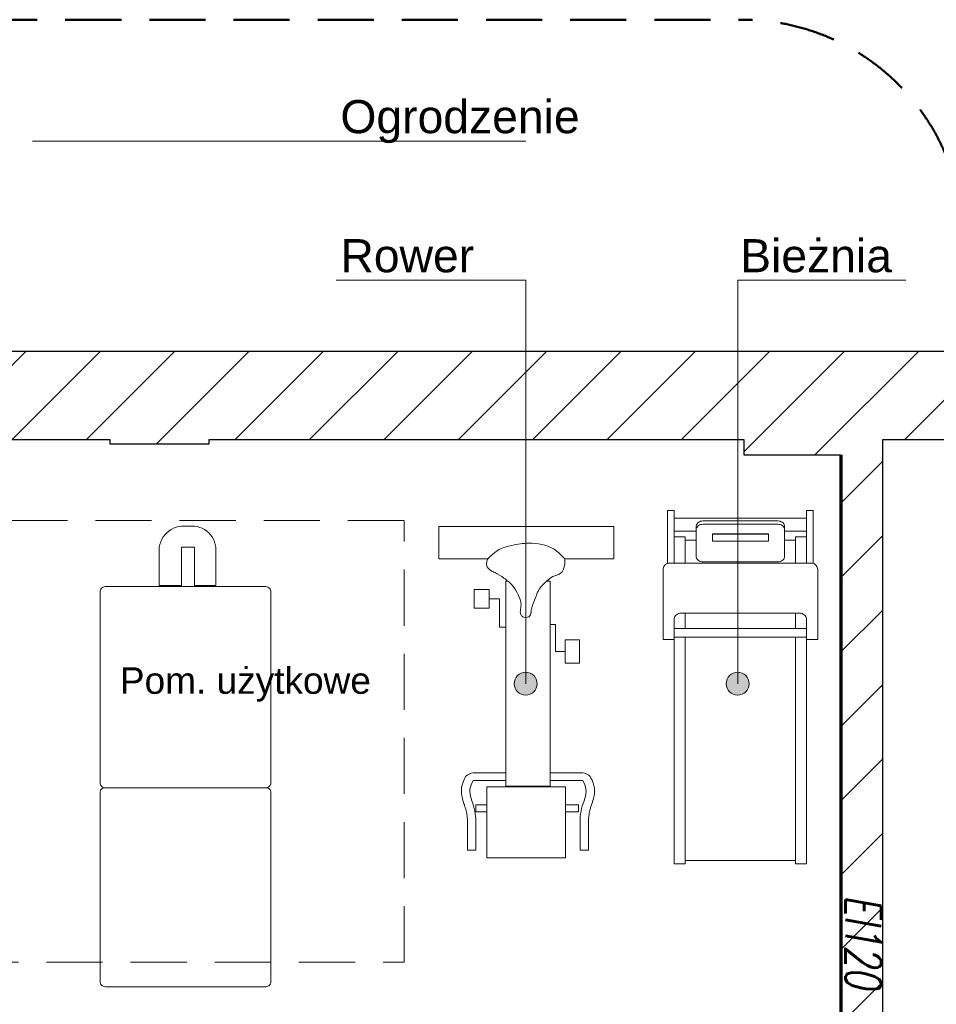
# Model space of a CAD drawing. Header units: millimetres. Extents: x 26866 to 1024070, y -428191 to 408885.
# Tile 245 of 248: x 207878 to 212028, y 400734 to 405193. Entities that reach past the tile are written whole.
import ezdxf

# ---------------------------------------------------------------- set-up
doc = ezdxf.new("R2010")
doc.units = ezdxf.units.MM
doc.header["$LTSCALE"] = 2
doc.linetypes.add('DASHED', pattern=[19.05, 12.7, -6.35])
for name, color, linetype, lineweight in [('0_OPIS', 7, 'Continuous', 13), ('3DPLAN_A_TABELKA POMIESZCZEŃ', 7, 'Continuous', 0), ('A_TXT', 7, 'Continuous', 0), ('Opisy', 7, 'Continuous', 13)]:
    doc.layers.add(name, color=color, linetype=linetype, lineweight=lineweight)
for name, color, linetype in [('3DPLAN_A_KRESKOWANIE 1', 253, 'Continuous'), ('3DPLAN_A_OPIS', 8, 'Continuous'), ('3DPLAN_K_NOŚNA', 7, 'Continuous'), ('3DPLAN_K_OBRYS', 243, 'Continuous')]:
    doc.layers.add(name, color=color, linetype=linetype)
doc.layers.add('FURNITURE ZD 1 500', color=7, linetype='Continuous', lineweight=13, true_color=0x9fa8a5)
doc.styles.add('ARIAL', font='arial.ttf')
doc.styles.add('J-ROMANS', font='ROMANS.SHX', dxfattribs={"width": 0.7, "oblique": 10})
pattern_1 = [(45, (23044.838, -26883.88), (-16.83798, 16.83798), [])]

# ---------------------------------------------------------------- blocks, each defined once
blk = doc.blocks.new('kondygnacja -1')
at = {"layer": '3DPLAN_A_KRESKOWANIE 1'}
h = blk.add_hatch(dxfattribs=at)
h.set_pattern_fill('ANSI31', color=256, scale=7.5, style=0)
h.set_pattern_definition(pattern_1)
h.paths.add_polyline_path([(31677.49, -24430.84), (30214.87, -24430.84), (30214.87, -24470.84), (30429.61, -24470.84), (30429.61, -24477.84), (30447.61, -24477.84), (30447.61, -24818.84), (30476.61, -24818.84), (30476.61, -24470.84), (31012.61, -24470.84), (31012.61, -24478.84), (31079.61, -24478.84), (31079.61, -24470.84), (31638.61, -24470.84), (31638.61, -25036.84), (31079.61, -25036.84), (31079.61, -25028.84), (31012.61, -25028.84), (31012.61, -25036.84), (30611.38, -25036.84), (30611.38, -25072.84), (31023.61, -25072.84), (31034.61, -25082.84), (31034.61, -25330.84), (31023.61, -25340.84), (30831.4, -25340.84, -0.038531), (30832.58, -25356.18), (30832.58, -25371.84), (31079.61, -25371.84), (31079.61, -25072.84), (31638.61, -25072.84), (31638.61, -25943.84), (30832.58, -25943.84), (30832.58, -26009.84), (31677.49, -26009.84)])
h.paths.add_polyline_path([(30682.61, -26009.84), (30832.58, -26009.84), (30832.58, -25943.84), (30760.61, -25943.84), (30760.61, -25454.67), (30735.61, -25464.58), (30735.61, -25943.84), (30682.61, -25943.84)])
h.paths.add_polyline_path([(30679.61, -25371.84), (30735.61, -25371.84), (30735.61, -25464.58), (30760.61, -25454.67), (30760.61, -25371.84), (30832.58, -25371.84), (30832.58, -25356.18, 0.038531), (30831.4, -25340.84), (30679.61, -25340.84)])
h.paths.add_polyline_path([(30355.83, -25371.84), (30425.61, -25371.84), (30425.61, -25379.84), (30463.61, -25379.84), (30463.61, -25424.74), (30471.61, -25424.74), (30471.61, -25395.84), (30533.61, -25395.84), (30533.61, -25371.84), (30576.61, -25371.84), (30576.61, -25341.84), (30472.61, -25341.84), (30472.61, -25326.84), (30427.61, -25326.84), (30427.61, -25341.84), (30355.83, -25341.84)])
h.paths.add_polyline_path([(30456.61, -25936.84), (30425.61, -25936.84), (30425.61, -25945.84), (30380.61, -25945.84), (30380.61, -26009.84), (30512.61, -26009.84), (30512.61, -25943.84), (30466.61, -25943.84), (30466.61, -25712.84), (30456.61, -25712.84)])
h.paths.add_polyline_path([(28888.61, -25941.84), (28888.61, -26009.84), (29013.61, -26009.84), (29013.61, -25941.84)])
h.paths.add_polyline_path([(28591.17, -26009.84), (28591.17, -25944.84), (28547.61, -25944.84), (28547.61, -26009.84)])
h.paths.add_polyline_path([(28624.61, -25870.53), (28654.8, -25870.53), (28654.8, -25924.53), (28624.61, -25924.53), (28624.61, -25944.84), (28591.17, -25944.84), (28591.17, -26009.84), (28713.61, -26009.84), (28713.61, -25941.84), (28672.61, -25941.84), (28672.61, -25932.84), (28657.61, -25932.84), (28657.61, -25716.84), (28624.61, -25716.84)])
h.paths.add_polyline_path([(28372.61, -25944.84), (28328.61, -25944.84), (28328.61, -25907.84), (28282.61, -25907.84), (28282.61, -25944.84), (28248.61, -25944.84), (28248.61, -26009.84), (28372.61, -26009.84)])
h.paths.add_polyline_path([(28092.61, -25563.84), (28054.61, -25563.84), (28054.61, -25383.84), (28067.6, -25383.84), (28067.61, -25375.84), (28340.61, -25375.84), (28340.61, -25341.84), (28070.61, -25341.84), (28070.61, -25332.84), (28030.61, -25332.84), (28030.61, -25395.6), (28048.71, -25395.6), (28048.71, -25449.6), (28030.61, -25449.6), (28030.61, -26009.84), (28073.61, -26009.84), (28073.61, -25944.84), (28054.61, -25944.84), (28054.61, -25668.84), (28092.61, -25668.84)])
h.paths.add_polyline_path([(27949.61, -25495.75), (27949.61, -25507.75), (27983.29, -25507.75), (27983.29, -25521.75), (27949.61, -25521.75), (27949.61, -25531.84), (27999.61, -25531.84), (27999.61, -25934.84), (27982.61, -25934.84), (27982.61, -25942.84), (27947.61, -25942.84), (27947.61, -26009.84), (28026.62, -26009.84), (28026.62, -25449.6), (27999.61, -25449.6), (27999.61, -25463.84), (27949.61, -25463.84), (27949.61, -25481.75), (27983.29, -25481.75), (27983.29, -25495.75)])
h.paths.add_polyline_path([(27982.61, -25361.84), (27952.61, -25361.84), (27952.61, -25332.84), (28026.62, -25332.84), (28026.62, -25395.6), (27999.61, -25395.6), (27999.61, -25377.84), (27982.61, -25377.84)])
h.paths.add_polyline_path([(26818.61, -25892.84), (26781.49, -25892.84), (26781.49, -26009.84), (26894.54, -26009.84), (26894.54, -25942.84), (26830.61, -25942.84), (26830.61, -25930.84), (26818.61, -25930.84)])
h.paths.add_polyline_path([(26894.54, -26009.84), (27115.94, -26009.84), (27115.94, -25942.84), (26894.54, -25942.84)])
h.paths.add_polyline_path([(27115.94, -25942.84), (27115.94, -26009.84), (27466.61, -26009.84), (27466.61, -25942.84), (27427.61, -25942.84), (27427.61, -25933.84), (27384.61, -25933.84), (27384.61, -25942.84)])
h.paths.add_polyline_path([(27641.61, -25942.84), (27641.61, -26009.84), (27802.61, -26009.84), (27802.61, -25942.84)])
h.paths.add_polyline_path([(30621.1, -25040.47), (30688.37, -25040.47), (30688.37, -25072.87), (30621.1, -25072.87)], flags=24)
h = blk.add_hatch(dxfattribs=at)
h.set_pattern_fill('ANSI31', color=256, scale=7.5, style=0)
h.set_pattern_definition(pattern_1)
h.paths.add_polyline_path([(29010.61, -24430.84), (28888.61, -24430.84), (28888.61, -24472.84), (29010.61, -24472.84)])
h.paths.add_polyline_path([(29275.57, -25037.84), (29257.61, -25037.84), (29257.61, -24471.84), (29273.61, -24471.84), (29273.61, -24468.84), (29303.61, -24468.84), (29303.61, -24430.84), (29185.61, -24430.84), (29185.61, -24471.84), (29228.61, -24471.84), (29228.61, -25049.84), (29175.02, -25049.84), (29175.02, -25053.06, 0.060091), (29177.89, -25076.84), (29272.38, -25076.84)])
h.paths.add_polyline_path([(29273.61, -25072.84), (29380.61, -25072.84), (29380.61, -25037.84), (29275.57, -25037.84), (29272.38, -25076.84), (29273.61, -25076.84)])
h.paths.add_polyline_path([(29498.61, -25037.84), (29480.61, -25037.84), (29480.61, -25072.84), (29708.61, -25072.84), (29708.61, -25039.85), (29536.61, -25039.85), (29536.61, -24939.85), (29498.61, -24939.85)])
h.paths.add_polyline_path([(29566.61, -24430.84), (29473.61, -24430.84), (29473.61, -24468.84), (29498.61, -24468.84), (29498.61, -24727.87), (29524.78, -24727.87), (29524.78, -24781.87), (29498.61, -24781.87), (29498.61, -24826.85), (29536.61, -24826.85), (29536.61, -24470.85), (29566.61, -24470.85)])
h.paths.add_polyline_path([(29736.61, -24430.84), (29736.61, -24470.85), (29828.61, -24470.85), (29828.61, -24472.85), (29873.61, -24472.85), (29873.61, -24470.85), (30016.87, -24470.85), (30016.87, -24430.84)])
h.paths.add_polyline_path([(30016.87, -24470.85), (30112.84, -24470.85), (30112.84, -24430.84), (30016.87, -24430.84)])
h.paths.add_polyline_path([(29864.61, -25141.84), (29835.61, -25141.84), (29835.61, -25153.06), (29864.61, -25153.06)])
h.paths.add_polyline_path([(29864.61, -25087.84), (29880.61, -25069.84), (30213.45, -25069.84, 0.042168), (30214.87, -25053.06), (30214.87, -25041.84), (30178.61, -25041.84), (30178.61, -24470.84), (30214.87, -24470.84), (30214.87, -24430.84), (30112.84, -24430.84), (30112.84, -24470.85), (30115.61, -24470.85), (30115.61, -24477.85), (30159.61, -24477.85), (30159.61, -25039.85), (29899.61, -25039.85), (29899.61, -25026.85), (29826.61, -25026.85), (29826.61, -25039.85), (29803.61, -25039.85), (29803.61, -25072.84), (29819.61, -25072.84), (29835.61, -25088.84), (29835.61, -25153.06), (29864.61, -25153.06)])
h.paths.add_polyline_path([(29463.61, -25369.84), (29509.61, -25369.84), (29509.61, -25408.84), (29538.61, -25408.84), (29538.61, -25366.84), (29765.61, -25366.84), (29765.61, -25448.84), (29937.61, -25448.84), (29937.61, -25366.84), (30091.06, -25366.84), (30091.06, -25356.18, -0.035999), (30092.09, -25341.84), (29880.61, -25341.84), (29864.61, -25325.84), (29864.61, -25261.84), (29835.61, -25261.84), (29835.61, -25325.84), (29819.61, -25341.84), (29463.61, -25341.84)])
h.paths.add_polyline_path([(30252.83, -25342.15), (30252.83, -25341.84), (30092.09, -25341.84, 0.035999), (30091.06, -25356.18), (30091.06, -25366.84), (30152.61, -25366.84), (30152.61, -25937.84), (30091.06, -25937.84), (30091.06, -26009.84), (30210.61, -26009.84), (30210.61, -25945.84), (30180.61, -25945.84), (30180.61, -25371.84), (30252.83, -25371.84), (30252.83, -25350.58), (30252.33, -25350.58), (30252.33, -25342.15)])
h.paths.add_polyline_path([(30081.99, -25665.13), (30231.69, -25665.13), (30231.69, -25700.22), (30081.99, -25700.22)], flags=9)
h.paths.add_polyline_path([(29875.61, -25931.84), (29829.61, -25931.84), (29829.61, -25937.84), (29781.61, -25937.84), (29781.61, -26009.84), (29917.61, -26009.84), (29917.61, -25937.84), (29875.61, -25937.84)])
h.paths.add_polyline_path([(29611.61, -26009.84), (29611.61, -25937.84), (29538.61, -25937.84), (29538.61, -25683.8), (29507.61, -25683.8), (29507.61, -25943.84), (29482.61, -25943.84), (29482.61, -26009.84)])
h.paths.add_polyline_path([(29282.81, -25653.75), (29568.72, -25653.75), (29568.72, -25738.67), (29282.81, -25738.67)], flags=9)
h.paths.add_polyline_path([(29479.61, -25623.84), (29507.61, -25623.84), (29507.61, -25683.8), (29538.61, -25683.8), (29538.61, -25498.84), (29509.61, -25498.84), (29509.61, -25608.84), (29479.61, -25608.84)])
h.paths.add_polyline_path([(29389.61, -25608.84), (29262.17, -25608.84), (29262.17, -25623.84), (29389.61, -25623.84)])
h.paths.add_polyline_path([(29312.61, -25943.84), (29275.61, -25943.84), (29275.61, -25936.84), (29262.17, -25936.84), (29262.17, -26009.84), (29312.61, -26009.84)])
h.paths.add_polyline_path([(29188.61, -26009.84), (29262.17, -26009.84), (29262.17, -25936.84), (29256.61, -25936.84), (29256.61, -25683.8), (29227.61, -25683.8), (29227.61, -25941.84), (29188.61, -25941.84)])
h.paths.add_polyline_path([(29227.61, -25683.8), (29256.61, -25683.8), (29256.61, -25623.84), (29262.17, -25623.84), (29262.17, -25608.84), (29259.61, -25608.84), (29259.61, -25369.84), (29262.17, -25369.84), (29262.17, -25356.18, 0.056395), (29259.64, -25333.84), (29224.61, -25333.84), (29224.61, -25341.84), (29157.61, -25341.84), (29157.61, -25371.84), (29227.61, -25371.84)])
h.paths.add_polyline_path([(29373.61, -25341.84), (29270.61, -25341.84), (29270.61, -25333.84), (29259.64, -25333.84, -0.056395), (29262.17, -25356.18), (29262.17, -25369.84), (29373.61, -25369.84)])
h.paths.add_polyline_path([(30170.11, -24767), (30186.53, -24767), (30186.53, -24787), (30170.11, -24787)], flags=24)
h.paths.add_polyline_path([(29566.12, -25338.58), (29633.39, -25338.58), (29633.39, -25370.98), (29566.12, -25370.98)], flags=24)
h.paths.add_polyline_path([(29957.21, -25338.58), (30024.48, -25338.58), (30024.48, -25370.98), (29957.21, -25370.98)], flags=24)
h.paths.add_polyline_path([(30179.86, -25902.33), (30243.82, -25902.33), (30243.82, -25910.46), (30179.86, -25910.46)], flags=24)
at = {"layer": 'Opisy', "ltscale": 0.5, "transparency": 33554687}
h = blk.add_hatch(color=256, dxfattribs=at)
h.dxf.hatch_style = 1
h.paths.add_polyline_path([(30015.31, -24586.4), (30015.31, -24576.49, 0.73336)])
h.paths.add_polyline_path([(30015.31, -24576.49), (30015.31, -24586.4, 0.076465), (30016.87, -24586.64, 1.165591)])
h = blk.add_hatch(color=256, dxfattribs=at)
h.dxf.hatch_style = 1
h.paths.add_polyline_path([(30111.28, -24586.4), (30111.28, -24576.49, 0.73336)])
h.paths.add_polyline_path([(30111.28, -24576.49), (30111.28, -24586.4, 0.076465), (30112.84, -24586.64, 1.165591)])
at = {"layer": '3DPLAN_K_NOŚNA'}
for p, q in [((29736.61, -24470.85), (29828.61, -24470.85)), ((29828.61, -24470.85), (29828.61, -24472.85)), ((29873.61, -24470.85), (30115.61, -24470.85)), ((29873.61, -24472.85), (29873.61, -24470.85)), ((30115.61, -24470.85), (30115.61, -24477.85)), ((30178.61, -24470.84), (30429.61, -24470.84)), ((30178.61, -25041.84), (30178.61, -24470.84)), ((29828.61, -24472.85), (29873.61, -24472.85)), ((30115.61, -24477.85), (30159.61, -24477.85)), ((30159.61, -25039.85), (30159.61, -24477.85))]:
    blk.add_line(p, q, dxfattribs=at)
at = {"layer": '3DPLAN_K_OBRYS'}
blk.add_line((29736.61, -24430.84), (31677.49, -24430.84), dxfattribs=at)
at = {"layer": 'A_TXT', "color": 1, "lineweight": 70}
blk.add_lwpolyline([(30159.61, -24477.85), (30159.61, -25069.84), (30427.61, -25069.84), (30427.61, -25084.84), (30472.61, -25084.84), (30472.61, -25072.84), (31023.61, -25072.84), (31034.61, -25082.84)], dxfattribs=at)
at = {"layer": 'FURNITURE ZD 1 500'}
for p, q in [((30081.06, -24503), (30084.06, -24503)), ((30081.06, -24503), (30081.06, -24526.98)), ((30084.06, -24503), (30084.06, -24526.81)), ((30144.06, -24503), (30147.06, -24503)), ((30144.06, -24503), (30144.06, -24526.81)), ((30147.06, -24503), (30147.06, -24526.98)), ((30084.06, -24506.48), (30144.06, -24506.48)), ((29856.37, -24511.61), (29855.34, -24512.29)), ((29857.47, -24511.04), (29856.37, -24511.61)), ((29858.63, -24510.6), (29857.47, -24511.04)), ((29859.82, -24510.3), (29858.63, -24510.6)), ((29859.82, -24510.3), (29861.04, -24510.12)), ((29866.94, -24510.12), (29861.04, -24510.12)), ((29868.14, -24510.3), (29866.94, -24510.12)), ((29868.14, -24510.3), (29869.31, -24510.62)), ((29869.31, -24510.62), (29870.44, -24511.06)), ((29871.51, -24511.63), (29870.44, -24511.06)), ((29871.51, -24511.63), (29872.51, -24512.32)), ((30094.11, -24509.86), (30094.06, -24510.3)), ((30094.06, -24510.3), (30094.06, -24523.75)), ((30094.11, -24511.34), (30094.06, -24511.78)), ((30094.24, -24509.43), (30094.11, -24509.86)), ((30094.24, -24510.91), (30094.11, -24511.34)), ((30094.46, -24509.02), (30094.24, -24509.43)), ((30094.46, -24510.5), (30094.24, -24510.91)), ((30094.76, -24508.65), (30094.46, -24509.02)), ((30094.76, -24510.13), (30094.46, -24510.5)), ((30095.13, -24508.34), (30094.76, -24508.65)), ((30095.13, -24509.82), (30094.76, -24510.13)), ((30095.56, -24508.08), (30095.13, -24508.34)), ((30095.56, -24509.56), (30095.13, -24509.82)), ((30096.04, -24507.89), (30095.56, -24508.08)), ((30096.04, -24509.37), (30095.56, -24509.56)), ((30096.54, -24507.78), (30096.04, -24507.89)), ((30096.54, -24509.26), (30096.04, -24509.37)), ((30097.06, -24507.74), (30096.54, -24507.78)), ((30097.06, -24509.22), (30096.54, -24509.26)), ((30131.06, -24507.74), (30097.06, -24507.74)), ((30131.06, -24509.22), (30097.06, -24509.22)), ((30131.58, -24507.78), (30131.06, -24507.74)), ((30131.58, -24509.26), (30131.06, -24509.22)), ((30132.09, -24507.89), (30131.58, -24507.78)), ((30132.09, -24509.37), (30131.58, -24509.26)), ((30132.56, -24508.08), (30132.09, -24507.89)), ((30132.56, -24509.56), (30132.09, -24509.37)), ((30132.99, -24508.34), (30132.56, -24508.08)), ((30132.99, -24509.82), (30132.56, -24509.56)), ((30133.36, -24508.65), (30132.99, -24508.34)), ((30133.36, -24510.13), (30132.99, -24509.82)), ((30133.66, -24509.02), (30133.36, -24508.65)), ((30133.66, -24510.5), (30133.36, -24510.13)), ((30133.88, -24509.43), (30133.66, -24509.02)), ((30133.88, -24510.91), (30133.66, -24510.5)), ((30134.02, -24509.86), (30133.88, -24509.43)), ((30134.02, -24511.34), (30133.88, -24510.91)), ((30134.06, -24510.3), (30134.02, -24509.86)), ((30134.06, -24511.78), (30134.02, -24511.34)), ((30134.06, -24523.75), (30134.06, -24510.3)), ((29851.64, -24517.14), (29852.16, -24516.02)), ((29852.79, -24514.96), (29852.16, -24516.02)), ((29853.54, -24513.98), (29852.79, -24514.96)), ((29854.4, -24513.08), (29853.54, -24513.98)), ((29854.4, -24513.08), (29855.34, -24512.29)), ((29872.51, -24512.32), (29873.42, -24513.12)), ((29873.42, -24513.12), (29874.24, -24514.01)), ((29874.96, -24514.99), (29874.24, -24514.01)), ((29874.96, -24514.99), (29875.55, -24516.05)), ((29876.03, -24517.17), (29875.55, -24516.05)), ((30084.06, -24512.4), (30094.06, -24512.4)), ((30084.06, -24514.96), (30089.06, -24514.96)), ((30089.06, -24526.81), (30089.06, -24514.96)), ((30101.37, -24513.62), (30101.37, -24516.94)), ((30126.76, -24513.62), (30101.37, -24513.62)), ((30126.76, -24513.67), (30101.37, -24513.67)), ((30126.76, -24516.94), (30126.76, -24513.62)), ((30134.06, -24512.4), (30144.06, -24512.4)), ((30139.06, -24514.96), (30139.06, -24526.81)), ((30139.06, -24514.96), (30144.06, -24514.96)), ((29851, -24519.53), (29851.26, -24518.32)), ((29851, -24519.53), (29851, -24536.96)), ((29851.26, -24518.32), (29851.64, -24517.14)), ((29861.04, -24519.53), (29866.94, -24519.53)), ((29861.04, -24519.53), (29861.04, -24536.96)), ((29866.94, -24519.53), (29866.94, -24536.96)), ((29876.03, -24517.17), (29876.37, -24518.33)), ((29876.58, -24519.53), (29876.37, -24518.33)), ((29876.58, -24519.53), (29876.58, -24536.96)), ((30089.06, -24516.49), (30094.06, -24516.49)), ((30101.37, -24516.94), (30126.76, -24516.94)), ((30134.06, -24516.49), (30139.06, -24516.49)), ((30094.06, -24523.75), (30094.11, -24524.19)), ((30094.11, -24524.19), (30094.24, -24524.62)), ((30094.24, -24524.62), (30094.46, -24525.03)), ((30094.46, -24525.03), (30094.76, -24525.4)), ((30133.36, -24525.4), (30133.66, -24525.03)), ((30133.66, -24525.03), (30133.88, -24524.62)), ((30133.88, -24524.62), (30134.02, -24524.19)), ((30134.02, -24524.19), (30134.06, -24523.75)), ((30079.11, -24529.25), (30079.06, -24529.77)), ((30079.06, -24529.77), (30079.06, -24561.35)), ((30079.24, -24528.75), (30079.11, -24529.25)), ((30079.46, -24528.29), (30079.24, -24528.75)), ((30079.76, -24527.86), (30079.46, -24528.29)), ((30080.13, -24527.5), (30079.76, -24527.86)), ((30080.56, -24527.2), (30080.13, -24527.5)), ((30081.04, -24526.98), (30080.56, -24527.2)), ((30081.54, -24526.85), (30081.04, -24526.98)), ((30082.06, -24526.81), (30081.54, -24526.85)), ((30146.06, -24526.81), (30082.06, -24526.81)), ((30094.76, -24525.4), (30095.13, -24525.71)), ((30095.13, -24525.71), (30095.56, -24525.97)), ((30095.56, -24525.97), (30096.04, -24526.16)), ((30096.04, -24526.16), (30096.54, -24526.27)), ((30096.54, -24526.27), (30097.06, -24526.31)), ((30097.06, -24526.31), (30131.06, -24526.31)), ((30131.06, -24526.31), (30131.58, -24526.27)), ((30131.58, -24526.27), (30132.09, -24526.16)), ((30132.09, -24526.16), (30132.56, -24525.97)), ((30132.56, -24525.97), (30132.99, -24525.71)), ((30132.99, -24525.71), (30133.36, -24525.4)), ((30146.58, -24526.85), (30146.06, -24526.81)), ((30147.09, -24526.98), (30146.58, -24526.85)), ((30147.56, -24527.2), (30147.09, -24526.98)), ((30147.99, -24527.5), (30147.56, -24527.2)), ((30148.36, -24527.86), (30147.99, -24527.5)), ((30148.66, -24528.29), (30148.36, -24527.86)), ((30148.88, -24528.75), (30148.66, -24528.29)), ((30149.02, -24529.25), (30148.88, -24528.75)), ((30149.06, -24529.77), (30149.02, -24529.25)), ((30149.06, -24561.35), (30149.06, -24529.77)), ((29824.56, -24538.57), (29824.36, -24538.93)), ((29824.84, -24538.24), (29824.56, -24538.57)), ((29825.18, -24537.96), (29824.84, -24538.24)), ((29825.57, -24537.73), (29825.18, -24537.96)), ((29826.01, -24537.56), (29825.57, -24537.73)), ((29826.47, -24537.46), (29826.01, -24537.56)), ((29826.95, -24537.43), (29826.47, -24537.46)), ((29826.95, -24537.43), (29898.78, -24537.43)), ((29851, -24536.96), (29861.04, -24536.96)), ((29866.94, -24536.96), (29876.58, -24536.96)), ((29899.26, -24537.46), (29898.78, -24537.43)), ((29899.72, -24537.56), (29899.26, -24537.46)), ((29900.16, -24537.73), (29899.72, -24537.56)), ((29900.55, -24537.96), (29900.16, -24537.73)), ((29900.89, -24538.24), (29900.55, -24537.96)), ((29901.17, -24538.57), (29900.89, -24538.24)), ((29901.37, -24538.93), (29901.17, -24538.57)), ((29824.23, -24539.31), (29824.19, -24539.71)), ((29824.19, -24539.71), (29824.19, -24626.45)), ((29824.36, -24538.93), (29824.23, -24539.31)), ((29901.5, -24539.31), (29901.37, -24538.93)), ((29901.54, -24539.71), (29901.5, -24539.31)), ((29901.54, -24539.71), (29901.54, -24626.45)), ((30084.06, -24552.46), (30084.11, -24551.95)), ((30084.11, -24551.95), (30084.24, -24551.45)), ((30084.24, -24551.45), (30084.46, -24550.98)), ((30084.46, -24550.98), (30084.76, -24550.56)), ((30084.76, -24550.56), (30085.13, -24550.2)), ((30085.13, -24550.2), (30085.56, -24549.9)), ((30085.56, -24549.9), (30086.04, -24549.68)), ((30086.04, -24549.68), (30086.54, -24549.55)), ((30086.54, -24549.55), (30087.06, -24549.5)), ((30087.06, -24549.5), (30141.06, -24549.5)), ((30089.06, -24556.41), (30089.06, -24549.5)), ((30139.06, -24549.5), (30139.06, -24556.41)), ((30141.06, -24549.5), (30141.58, -24549.55)), ((30141.58, -24549.55), (30142.09, -24549.68)), ((30142.09, -24549.68), (30142.56, -24549.9)), ((30142.56, -24549.9), (30142.99, -24550.2)), ((30142.99, -24550.2), (30143.36, -24550.56)), ((30143.36, -24550.56), (30143.66, -24550.98)), ((30143.66, -24550.98), (30143.88, -24551.45)), ((30143.88, -24551.45), (30144.02, -24551.95)), ((30144.02, -24551.95), (30144.06, -24552.46)), ((30084.06, -24552.46), (30084.06, -24663)), ((30084.06, -24556.41), (30144.06, -24556.41)), ((30144.06, -24552.46), (30144.06, -24663)), ((30084.06, -24560.36), (30144.06, -24560.36)), ((30089.06, -24663), (30089.06, -24560.36)), ((30139.06, -24560.36), (30139.06, -24663)), ((30079.06, -24561.35), (30084.06, -24561.35)), ((30144.06, -24561.35), (30149.06, -24561.35)), ((29824.19, -24626.45), (29824.23, -24626.84)), ((29824.23, -24626.84), (29824.36, -24627.23)), ((29824.36, -24627.23), (29824.56, -24627.59)), ((29824.56, -24627.59), (29824.84, -24627.91)), ((29824.84, -24627.91), (29825.18, -24628.2)), ((29900.55, -24628.2), (29900.89, -24627.91)), ((29900.89, -24627.91), (29901.17, -24627.59)), ((29901.17, -24627.59), (29901.37, -24627.23)), ((29901.37, -24627.23), (29901.5, -24626.84)), ((29901.5, -24626.84), (29901.54, -24626.45)), ((29824.23, -24630.29), (29824.19, -24630.68)), ((29824.19, -24630.68), (29824.19, -24716.47)), ((29824.36, -24629.91), (29824.23, -24630.29)), ((29824.56, -24629.56), (29824.36, -24629.91)), ((29824.84, -24629.23), (29824.56, -24629.56)), ((29825.18, -24628.96), (29824.84, -24629.23)), ((29825.18, -24628.2), (29825.57, -24628.42)), ((29825.57, -24628.73), (29825.18, -24628.96)), ((29825.57, -24628.42), (29825.97, -24628.58)), ((29825.97, -24628.58), (29825.57, -24628.73)), ((29899.76, -24628.58), (29825.97, -24628.58)), ((29899.76, -24628.58), (29900.16, -24628.42)), ((29900.16, -24628.73), (29899.76, -24628.58)), ((29900.16, -24628.42), (29900.55, -24628.2)), ((29900.55, -24628.96), (29900.16, -24628.73)), ((29900.89, -24629.23), (29900.55, -24628.96)), ((29901.17, -24629.56), (29900.89, -24629.23)), ((29901.37, -24629.91), (29901.17, -24629.56)), ((29901.5, -24630.29), (29901.37, -24629.91)), ((29901.54, -24630.68), (29901.5, -24630.29)), ((29901.54, -24630.68), (29901.54, -24716.47)), ((30084.06, -24663), (30089.06, -24663)), ((30089.06, -24661.47), (30139.06, -24661.47)), ((30139.06, -24663), (30144.06, -24663)), ((29824.19, -24716.47), (29824.23, -24716.86)), ((29824.23, -24716.86), (29824.36, -24717.24)), ((29901.37, -24717.24), (29901.5, -24716.86)), ((29901.5, -24716.86), (29901.54, -24716.47)), ((29824.36, -24717.24), (29824.56, -24717.6)), ((29824.56, -24717.6), (29824.84, -24717.92)), ((29824.84, -24717.92), (29825.18, -24718.2)), ((29825.18, -24718.2), (29825.57, -24718.42)), ((29825.57, -24718.42), (29826.01, -24718.59)), ((29826.01, -24718.59), (29826.47, -24718.69)), ((29826.47, -24718.69), (29826.95, -24718.73)), ((29826.95, -24718.73), (29898.78, -24718.73)), ((29898.78, -24718.73), (29899.26, -24718.69)), ((29899.26, -24718.69), (29899.72, -24718.59)), ((29899.72, -24718.59), (29900.16, -24718.42)), ((29900.16, -24718.42), (29900.55, -24718.2)), ((29900.55, -24718.2), (29900.89, -24717.92)), ((29900.89, -24717.92), (29901.17, -24717.6)), ((29901.17, -24717.6), (29901.37, -24717.24))]:
    blk.add_line(p, q, dxfattribs=at)
at = {"layer": 'FURNITURE ZD 1 500', "linetype": 'DASHED'}
blk.add_lwpolyline([(29961.8, -24507.57), (29761.8, -24507.57), (29761.8, -24707.57), (29961.8, -24707.57)], close=True, dxfattribs=at)
at = {"layer": 'FURNITURE ZD 1 500'}
for points in [[(29999.74, -24524.86), (29977.59, -24524.86), (29977.59, -24510.25), (30056.83, -24510.25), (30056.83, -24524.86), (30034.63, -24524.86)], [(30026.31, -24535.06), (30027.92, -24535.06), (30027.92, -24627.83), (30007.86, -24627.83), (30007.86, -24535.06), (30008.87, -24535.06)], [(30000.38, -24543.04), (30005.03, -24543.04), (30005.03, -24555.81), (30007.86, -24555.81)], [(30034.72, -24566.83), (30030.31, -24566.83), (30030.31, -24554.63), (30027.92, -24554.63)], [(29993.09, -24625.22), (30007.86, -24625.22), (30007.86, -24621.87), (29993.09, -24621.87)], [(30042.7, -24625.22), (30027.92, -24625.22), (30027.92, -24621.87), (30042.7, -24621.87)], [(29999.26, -24636.23), (29994.29, -24636.23), (29994.29, -24639.45), (29999.26, -24639.45)], [(30034.85, -24639.45), (30040.76, -24639.45), (30040.76, -24636.23), (30034.85, -24636.23)], [(29990.53, -24642.8), (29990.53, -24656.89), (29994.29, -24656.89), (29994.29, -24642.8)], [(30045.25, -24642.8), (30045.25, -24656.89), (30041.49, -24656.89), (30041.49, -24642.8)]]:
    blk.add_lwpolyline(points, dxfattribs=at)
for points in [[(29993.57, -24538.8), (30000.38, -24538.8), (30000.38, -24547.29), (29993.57, -24547.29)], [(30034.72, -24561.56), (30041.19, -24561.56), (30041.19, -24572.1), (30034.72, -24572.1)], [(29999.26, -24628.18), (30034.85, -24628.18), (30034.85, -24660.25), (29999.26, -24660.25)]]:
    blk.add_lwpolyline(points, close=True, dxfattribs=at)
for centre, start, end in [((29993.25, -24626.52), 91.983, 140.0736), ((30042.53, -24626.52), 39.9264, 88.017)]:
    blk.add_arc(centre, 4.65, start, end, dxfattribs=at)
for points, start_tangent, end_tangent in [([(29999.74, -24524.86), (30004.82, -24520.73), (30010.65, -24518.79), (30018.32, -24517.82), (30029.45, -24520.41), (30034.63, -24524.86)], (0.717874, 0.696173), (0.705045, -0.709162)), ([(30034.63, -24524.86), (30034.42, -24527.96), (30032.69, -24531.42), (30029.23, -24532.93), (30026.31, -24535.06), (30023.4, -24538), (30020.91, -24543.62), (30019.4, -24548.26), (30018.75, -24550.74), (30016.48, -24551.39), (30014.97, -24550.63), (30014.76, -24545.67), (30013.46, -24541.13), (30010.87, -24537.03), (30006.98, -24533.58), (30002.98, -24531.09), (30001.04, -24530.12), (29999.2, -24527.75), (29999.74, -24524.86)], (-0.010954, -0.99994), (0.348335, 0.93737)), ([(29994.29, -24642.8), (29993.61, -24637.91), (29992.15, -24633.41), (29991.61, -24629.25), (29993.09, -24625.22)], (-0.086842, 0.996222), (0.444277, 0.895889)), ([(30041.49, -24642.8), (30042.18, -24637.91), (30043.64, -24633.41), (30044.17, -24629.25), (30042.7, -24625.22)], (0.086842, 0.996222), (-0.444277, 0.895889))]:
    blk.add_spline(points, degree=3, dxfattribs=dict(at, start_tangent=start_tangent, end_tangent=end_tangent))
for points in [[(29990.53, -24642.8), (29990.45, -24642.47), (29990.39, -24641.83), (29990.23, -24640.37), (29990.1, -24639.59), (29989.83, -24638.47), (29989.69, -24638.01), (29989.35, -24637), (29989.15, -24636.45), (29988.62, -24634.93), (29988.28, -24633.89), (29987.85, -24631.79), (29987.73, -24630.79), (29987.78, -24629.15), (29987.85, -24628.55), (29988.07, -24627.45), (29988.22, -24626.94), (29988.78, -24625.31), (29989.27, -24624.36), (29989.68, -24623.53)], [(30045.25, -24642.8), (30045.34, -24642.47), (30045.39, -24641.83), (30045.56, -24640.37), (30045.68, -24639.59), (30045.96, -24638.47), (30046.1, -24638.01), (30046.44, -24637), (30046.63, -24636.45), (30047.16, -24634.93), (30047.5, -24633.89), (30047.93, -24631.79), (30048.06, -24630.79), (30048, -24629.15), (30047.93, -24628.55), (30047.71, -24627.45), (30047.56, -24626.94), (30047, -24625.31), (30046.51, -24624.36), (30046.1, -24623.53)]]:
    blk.add_open_spline(points, degree=3, knots=[0, 0, 0, 0, 0.686479, 0.686479, 1.67663, 1.67663, 2.292036, 2.292036, 2.907442, 2.907442, 3.846932, 3.846932, 4.580242, 4.580242, 4.959885, 4.959885, 5.339528, 5.339528, 6.263305, 6.263305, 6.263305, 6.263305], dxfattribs=at)
at = {"layer": 'Opisy', "ltscale": 0.5}
for p, q in [((30016.87, -24335.67), (29793.61, -24335.67)), ((30016.87, -24398.65), (29931.03, -24398.65)), ((30016.87, -24581.45), (30016.87, -24398.65)), ((30188.92, -24398.65), (30112.84, -24398.65)), ((30112.84, -24581.45), (30112.84, -24398.65))]:
    blk.add_line(p, q, dxfattribs=at)
at = {"layer": 'Opisy', "color": 1, "linetype": 'DASHED', "lineweight": 50}
blk.add_lwpolyline([(29275.02, -24280.72), (30114.87, -24280.72, -0.414214), (30214.87, -24380.72), (30214.87, -25053.06, -0.414214), (30114.87, -25153.06), (29275.02, -25153.06, -0.414214), (29175.02, -25053.06), (29175.02, -24380.72, -0.414214)], format="xyb", close=True, dxfattribs=at)
at = {"layer": 'Opisy', "ltscale": 0.5}
for centre in [(30016.87, -24581.45), (30112.84, -24581.45)]:
    blk.add_circle(centre, 5.19, dxfattribs=at)
at = {"layer": '3DPLAN_A_OPIS', "color": 1, "lineweight": 30, "style": 'ARIAL'}
for tag, p in [('PRZESUNIĘCIE_WEJŚCIA', (27655.16, -24535.33)), ('WYŁĄCZONE', (27007.18, -24723.98)), ('Z_OPRACOWANIA', (26996.84, -24746.42)), ('WYŁĄCZONE', (30803.05, -24760.87)), ('Z_OPRACOWANIA', (30792.71, -24783.3)), ('WYŁĄCZONE', (28894.9, -24826.59)), ('Z_OPRACOWANIA', (28884.56, -24849.03)), ('POWIĘKSZENIE_WEJŚCIA', (28313.68, -25144.41)), ('POWIĘKSZENIE_WEJŚCIA', (29600.62, -25191.36)), ('POWIĘKSZENIE_WEJŚCIA', (28011.45, -25235.42)), ('WYŁĄCZONE', (29754.42, -25678.17)), ('Z_OPRACOWANIA', (29744.08, -25700.6)), ('WYJŚCIE_EWAKUACYJNE', (27763.79, -26106.07))]:
    blk.add_attdef(tag, p, '', height=12, dxfattribs=at)
at = {"layer": '3DPLAN_A_OPIS', "color": 0, "lineweight": 30, "style": 'ARIAL'}
for tag, p in [('UGUL_1', (29350.3, -24586.01)), ('UGUL_2', (29622.92, -24586.01)), ('UGUL_3', (29833.15, -24586.01))]:
    blk.add_attdef(tag, p, '', height=12, dxfattribs=at)
at = {"layer": '3DPLAN_A_TABELKA POMIESZCZEŃ', "ltscale": 0.5, "style": 'ARIAL'}
for tag, p in [('KURTYNA', (27861.91, -26064.85)), ('POWIETRZNA', (27861.91, -26084.56))]:
    blk.add_attdef(tag, p, '', height=12, dxfattribs=at)
at = {"layer": 'A_TXT', "color": 1, "lineweight": 30, "insert": (30169.74, -24698.33), "char_height": 16.2, "width": 31.0131, "attachment_point": 5, "rotation": 270, "style": 'J-ROMANS'}
blk.add_mtext('EI120', dxfattribs=at)
at = {"layer": 'Opisy', "ltscale": 0.5, "char_height": 15, "width": 685.9992, "attachment_point": 1, "style": 'ARIAL'}
for s, insert in [('Ogrodzenie', (29932.99, -24317.12)), ('Bieżnia', (30113.97, -24380.1)), ('Rower', (29932.99, -24380.1))]:
    blk.add_mtext(s, dxfattribs=dict(at, insert=insert))

msp = doc.modelspace()

# ---------------------------------------------------------------- block references
at = {"layer": '0_OPIS'}
ref = msp.add_blockref('kondygnacja -1', (-90000, 648000), dxfattribs=dict(at, xscale=10, yscale=10, zscale=10))
ref.add_attrib('UGUL_3', 'Pom. użytkowe', (208331.5, 402139.9), dxfattribs={"layer": '3DPLAN_A_OPIS', "color": 0, "lineweight": 30, "height": 120, "style": 'ARIAL'})

doc.saveas('drawing.dxf')
